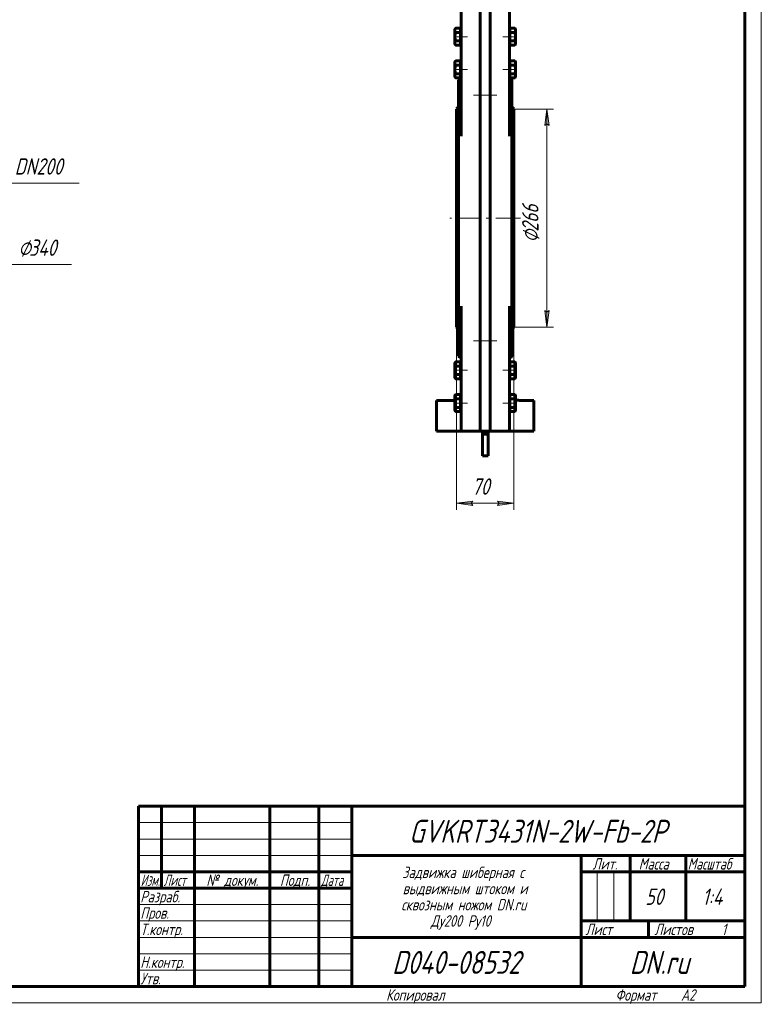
# Model space of a CAD drawing. Header units: millimetres. Extents: x -33 to 420, y 0 to 601.
# Tile 4 of 6: x 194 to 420, y 0 to 300. Entities that reach past the tile are written whole.
import ezdxf

# ---------------------------------------------------------------- set-up
doc = ezdxf.new("R2010")
doc.units = ezdxf.units.MM
for name, pattern in [('K5LT_AXLED', [12, 7.5, -1.5, 1.5, -1.5]), ('K5LT_BASIC', [0]), ('K5LT_THIN', [0])]:
    doc.linetypes.add(name, pattern=pattern)
doc.layers.add('Системный слой', color=7, linetype='Continuous')
doc.layers.add('Системный слой (1)', color=7, linetype='Continuous', true_color=0x6c6c6c)
doc.styles.add('KDIMTEXTSTYLE', font='txt', dxfattribs={"width": 0.96, "oblique": 15, "height": 5})
doc.styles.add('KTEXTSTYLE', font='txt', dxfattribs={"width": 0.96, "height": 5})
doc.dimstyles.new('KDIMSTYLE (0.25)', dxfattribs={"dimtxt": 5, "dimasz": 1, "dimexe": 2, "dimexo": 0, "dimgap": 1, "dimtad": 1, "dimlfac": 4, "dimtxsty": 'KDIMTEXTSTYLE', "dimsah": 1, "dimcen": 0, "dimdle": 1, "dimadec": 0, "dimazin": 0, "dimtfac": 0.667, "dimtmove": 0, "dimatfit": 3, "dimfxl": 1, "dimtvp": 1, "dimtolj": 1, "dimtzin": 0, "dimarcsym": 0})

# ---------------------------------------------------------------- blocks, each defined once
blk = doc.blocks.new('D2')
at = {"layer": 'Системный слой (1)'}
for points in [[(160.78, 254.41), (164.83, 257.43), (160.14, 255.56), (160.9, 255.23)], [(100.48, 221.4), (105.16, 223.27), (104.4, 223.6), (104.52, 224.42)]]:
    blk.add_hatch(color=7, dxfattribs=at).paths.add_polyline_path(points)
at = {"layer": 'Системный слой (1)', "color": 7, "linetype": 'K5LT_THIN', "lineweight": 18}
for p, q in [((164.83, 257.43), (100.48, 221.4)), ((160.14, 255.56), (164.83, 257.43)), ((160.9, 255.23), (160.14, 255.56)), ((164.83, 257.43), (160.78, 254.41)), ((160.78, 254.41), (160.9, 255.23)), ((100.48, 221.4), (104.52, 224.42)), ((105.16, 223.27), (100.48, 221.4)), ((104.52, 224.42), (104.4, 223.6)), ((104.4, 223.6), (105.16, 223.27)), ((100.48, 221.4), (79.07, 209.41))]:
    blk.add_line(p, q, dxfattribs=at)
blk.add_wipeout([(62.81, 210.41), (62.81, 217.79), (76.5, 217.79), (76.5, 210.41)]).dxf.layer = 'Системный слой (1)'
blk.add_line((79.07, 209.41), (60.81, 209.41), dxfattribs=at)
at = {"layer": 'Системный слой (1)', "color": 7, "char_height": 5, "attachment_point": 1, "style": 'KTEXTSTYLE'}
for s, insert in [('\\fArial|b0|c204|p34;\\H5.0;\\W1.000;\\Q15;\\fGOST Type AU|b0|i0|c204|p34;\\Q15;\\W0.960;⌀', (62.81, 217)), ('\\fArial|b0|c204|p34;\\H5.0;\\W1.000;\\Q15;\\fGOST Type AU|b0|i0|c204|p34;\\Q15;\\W0.960;295', (66.12, 217))]:
    blk.add_mtext(s, dxfattribs=dict(at, insert=insert))
blk = doc.blocks.new('KDIMARROW_01')
at = {"layer": 'Системный слой'}
blk.add_hatch(color=0, dxfattribs=at).paths.add_polyline_path([(0, 0), (-5, 0.66), (-4.5, 0), (-5, -0.66)])
at = {"layer": 'Системный слой', "color": 0, "linetype": 'K5LT_THIN', "lineweight": 18}
for p, q in [((-4.5, 0), (-5, 0.66)), ((-5, 0.66), (0, 0)), ((0, 0), (-5, -0.66)), ((-5, -0.66), (-4.5, 0))]:
    blk.add_line(p, q, dxfattribs=at)
at = {"layer": 'Системный слой (1)', "color": 0, "linetype": 'K5LT_THIN', "lineweight": 18}
blk.add_line((132.65, 239.41), (132.4, 239.41), dxfattribs=at)
blk = doc.blocks.new('D3')
at = {"layer": 'Системный слой (1)'}
for points in [[(95.71, 248.32), (96.35, 248.85), (91.34, 249.38), (96.04, 247.57)], [(173.97, 229.45), (169.26, 231.26), (169.59, 230.5), (168.95, 229.98)]]:
    blk.add_hatch(color=7, dxfattribs=at).paths.add_polyline_path(points)
at = {"layer": 'Системный слой (1)', "color": 7, "linetype": 'K5LT_THIN', "lineweight": 18}
for p, q in [((91.34, 249.38), (96.35, 248.85)), ((96.04, 247.57), (91.34, 249.38)), ((91.34, 249.38), (173.97, 229.45)), ((96.35, 248.85), (95.71, 248.32)), ((95.71, 248.32), (96.04, 247.57)), ((169.59, 230.5), (169.26, 231.26)), ((169.26, 231.26), (173.97, 229.45)), ((168.95, 229.98), (169.59, 230.5)), ((173.97, 229.45), (168.95, 229.98)), ((173.97, 229.45), (191.28, 225.27))]:
    blk.add_line(p, q, dxfattribs=at)
blk.add_wipeout([(193.28, 226.27), (193.28, 233.65), (206.97, 233.65), (206.97, 226.27)]).dxf.layer = 'Системный слой (1)'
blk.add_line((191.28, 225.27), (209.54, 225.27), dxfattribs=at)
at = {"layer": 'Системный слой (1)', "color": 7, "char_height": 5, "attachment_point": 1, "style": 'KTEXTSTYLE'}
for s, insert in [('\\fArial|b0|c204|p34;\\H5.0;\\W1.000;\\Q15;\\fGOST Type AU|b0|i0|c204|p34;\\Q15;\\W0.960;⌀', (193.28, 232.86)), ('\\fArial|b0|c204|p34;\\H5.0;\\W1.000;\\Q15;\\fGOST Type AU|b0|i0|c204|p34;\\Q15;\\W0.960;340', (196.59, 232.86))]:
    blk.add_mtext(s, dxfattribs=dict(at, insert=insert))
blk = doc.blocks.new('D4')
at = {"layer": 'Системный слой (1)'}
for points in [[(152.2, 243.69), (157.23, 243.95), (152.44, 242.4), (152.81, 243.14)], [(113.1, 235.13), (112.49, 235.69), (112.86, 236.43), (108.07, 234.87)]]:
    blk.add_hatch(color=7, dxfattribs=at).paths.add_polyline_path(points)
at = {"layer": 'Системный слой (1)', "color": 7, "linetype": 'K5LT_THIN', "lineweight": 18}
for p, q in [((157.23, 243.95), (190.16, 250.04)), ((108.07, 234.87), (157.23, 243.95)), ((152.2, 243.69), (157.23, 243.95)), ((152.81, 243.14), (152.2, 243.69)), ((157.23, 243.95), (152.44, 242.4)), ((152.44, 242.4), (152.81, 243.14)), ((108.07, 234.87), (112.86, 236.43)), ((113.1, 235.13), (108.07, 234.87)), ((112.86, 236.43), (112.49, 235.69)), ((112.49, 235.69), (113.1, 235.13))]:
    blk.add_line(p, q, dxfattribs=at)
blk.add_wipeout([(192.16, 251.04), (192.16, 258.42), (209.15, 258.42), (209.15, 251.04)]).dxf.layer = 'Системный слой (1)'
blk.add_line((190.16, 250.04), (211.86, 250.04), dxfattribs=at)
at = {"layer": 'Системный слой (1)', "color": 7, "insert": (192.16, 257.63), "char_height": 5, "attachment_point": 1, "style": 'KTEXTSTYLE'}
blk.add_mtext('\\fArial|b0|c204|p34;\\H5.0;\\W1.000;\\Q15;\\fGOST Type AU|b0|i0|c204|p34;\\Q15;\\W0.960;DN200', dxfattribs=at)
blk = doc.blocks.new('U45')
at = {"layer": 'Системный слой (1)', "color": 150, "linetype": 'K5LT_BASIC', "lineweight": 60, "true_color": 0x0080ff}
for start, end in [(180, 205.0096), (247.1856, 270)]:
    blk.add_arc((346.19, 186.85), 3.06, start, end, dxfattribs=at)
blk = doc.blocks.new('U46')
at = {"layer": 'Системный слой (1)', "color": 150, "linetype": 'K5LT_BASIC', "lineweight": 60, "true_color": 0x0080ff}
for p, q in [((327.63, 281.41), (327.63, 274.87)), ((327.63, 274.87), (327.63, 197.41))]:
    blk.add_line(p, q, dxfattribs=at)
blk = doc.blocks.new('U47')
at = {"layer": 'Системный слой (1)', "color": 150, "linetype": 'K5LT_BASIC', "lineweight": 60, "true_color": 0x0080ff}
for p, q in [((343.88, 281.41), (343.88, 274.87)), ((343.88, 274.87), (343.88, 197.41))]:
    blk.add_line(p, q, dxfattribs=at)
blk = doc.blocks.new('U48')
at = {"layer": 'Системный слой (1)', "color": 150, "linetype": 'K5LT_BASIC', "lineweight": 60, "true_color": 0x0080ff}
for p, q in [((327, 239.41), (327, 272.66)), ((327, 206.16), (327, 239.41))]:
    blk.add_line(p, q, dxfattribs=at)
blk = doc.blocks.new('U49')
at = {"layer": 'Системный слой (1)', "color": 150, "linetype": 'K5LT_BASIC', "lineweight": 60, "true_color": 0x0080ff}
for p, q in [((334.23, 240.91), (334.25, 240.91)), ((337.25, 240.91), (337.28, 240.91))]:
    blk.add_line(p, q, dxfattribs=at)
blk = doc.blocks.new('U50')
at = {"layer": 'Системный слой (1)', "color": 150, "linetype": 'K5LT_BASIC', "lineweight": 60, "true_color": 0x0080ff}
for p, q in [((334.23, 237.91), (334.25, 237.91)), ((337.25, 237.91), (337.28, 237.91))]:
    blk.add_line(p, q, dxfattribs=at)
blk = doc.blocks.new('D6')
at = {"layer": 'Системный слой (1)', "color": 7, "linetype": 'K5LT_THIN', "lineweight": 18}
for p, q in [((327, 206.16), (327, 150.41)), ((344.5, 206.16), (344.5, 150.41))]:
    blk.add_line(p, q, dxfattribs=at)
blk.add_wipeout([(331.67, 153.41), (331.67, 160.8), (339.51, 160.8), (339.51, 153.41)]).dxf.layer = 'Системный слой (1)'
at = {"layer": 'Системный слой (1)'}
for points in [[(331.5, 152.41), (332, 153.07), (327, 152.41), (332, 151.76)], [(339.5, 151.76), (344.5, 152.41), (339.5, 153.07), (340, 152.41)]]:
    blk.add_hatch(color=7, dxfattribs=at).paths.add_polyline_path(points)
at = {"layer": 'Системный слой (1)', "color": 7, "linetype": 'K5LT_THIN', "lineweight": 18}
for p, q in [((327, 152.41), (332, 153.07)), ((332, 151.76), (327, 152.41)), ((327, 152.41), (344.5, 152.41)), ((332, 153.07), (331.5, 152.41)), ((331.5, 152.41), (332, 151.76)), ((340, 152.41), (339.5, 153.07)), ((339.5, 153.07), (344.5, 152.41)), ((344.5, 152.41), (339.5, 151.76)), ((339.5, 151.76), (340, 152.41))]:
    blk.add_line(p, q, dxfattribs=at)
at = {"layer": 'Системный слой (1)', "color": 7, "insert": (331.67, 160), "char_height": 5, "attachment_point": 1, "style": 'KTEXTSTYLE'}
blk.add_mtext('\\fArial|b0|c204|p34;\\H5.0;\\W1.000;\\Q15;\\fGOST Type AU|b0|i0|c204|p34;\\Q15;\\W0.960;70', dxfattribs=at)
blk = doc.blocks.new('D7')
at = {"layer": 'Системный слой (1)'}
for points in [[(355.26, 267.66), (354.6, 272.66), (353.94, 267.66), (354.6, 268.16)], [(354.6, 206.16), (355.26, 211.16), (354.6, 210.66), (353.94, 211.16)]]:
    blk.add_hatch(color=7, dxfattribs=at).paths.add_polyline_path(points)
at = {"layer": 'Системный слой (1)', "color": 7, "linetype": 'K5LT_THIN', "lineweight": 18}
for p, q in [((344.5, 272.66), (356.6, 272.66)), ((353.94, 267.66), (354.6, 272.66)), ((354.6, 272.66), (355.26, 267.66)), ((354.6, 268.16), (353.94, 267.66)), ((355.26, 267.66), (354.6, 268.16)), ((354.6, 206.16), (353.94, 211.16)), ((353.94, 211.16), (354.6, 210.66)), ((354.6, 210.66), (355.26, 211.16)), ((355.26, 211.16), (354.6, 206.16)), ((344.5, 206.16), (356.6, 206.16))]:
    blk.add_line(p, q, dxfattribs=at)
blk.add_wipeout([(353.6, 231.95), (346.22, 231.95), (346.22, 246.27), (353.6, 246.27)]).dxf.layer = 'Системный слой (1)'
blk.add_line((354.6, 272.66), (354.6, 206.16), dxfattribs=at)
at = {"layer": 'Системный слой (1)', "color": 7, "char_height": 5, "attachment_point": 1, "rotation": 90, "style": 'KTEXTSTYLE'}
for s, insert in [('\\fArial|b0|c204|p34;\\H5.0;\\W1.000;\\Q15;\\fGOST Type AU|b0|i0|c204|p34;\\Q15;\\W0.960;266', (347.01, 235.26)), ('\\fArial|b0|c204|p34;\\H5.0;\\W1.000;\\Q15;\\fGOST Type AU|b0|i0|c204|p34;\\Q15;\\W0.960;⌀', (347.01, 231.95))]:
    blk.add_mtext(s, dxfattribs=dict(at, insert=insert))
blk = doc.blocks.new('U51')
at = {"color": 7, "linetype": 'K5LT_THIN', "lineweight": 18}
for p, q in [((420, 594), (420, 0)), ((230, 55), (295, 55)), ((230, 50), (295, 50)), ((230, 45), (295, 45)), ((369.96, 25), (369.96, 40)), ((374.98, 25), (374.98, 40)), ((230, 30), (295, 30)), ((230, 25), (295, 25)), ((230, 20), (295, 20)), ((230, 15), (295, 15)), ((230, 10), (295, 10)), ((420, 0), (0, 0))]:
    blk.add_line(p, q, dxfattribs=at)
at = {"color": 150, "linetype": 'K5LT_BASIC', "lineweight": 60, "true_color": 0x0080ff}
for p, q in [((415, 589), (415, 5)), ((230, 60), (415, 60)), ((230, 5), (230, 60)), ((237, 35), (237, 60)), ((247, 5), (247, 60)), ((270, 5), (270, 60)), ((285, 5), (285, 60)), ((295, 5), (295, 60)), ((295, 45), (415, 45)), ((365, 5), (365, 45)), ((380, 25), (380, 45)), ((397, 25), (397, 45)), ((230, 40), (295, 40)), ((365, 40), (380, 40)), ((380, 40), (415, 40)), ((230, 35), (295, 35)), ((365, 25), (415, 25)), ((385.57, 20), (385.57, 25)), ((295, 20), (365, 20)), ((365, 20), (415, 20)), ((415, 5), (20, 5))]:
    blk.add_line(p, q, dxfattribs=at)
at = {"color": 7, "attachment_point": 1, "style": 'KTEXTSTYLE'}
for s, insert, char_height in [('\\fArial|b0|c204|p34;\\H5.0;\\W1.000;\\Q15;\\fGOST Type AU|b0|i0|c204|p34;\\Q15;\\W0.960;\\H7.00;GVKRT3431N-2W-Fb-2P', (312.52, 55.86), 7), ('\\fArial|b0|c204|p34;\\H5.0;\\W1.000;\\Q15;\\fGOST Type AU|b0|i0|c204|p34;\\Q15;\\W0.960;\\H3.50;Лит.', (368.47, 44.18), 3.5), ('\\fArial|b0|c204|p34;\\H5.0;\\W1.000;\\Q15;\\fGOST Type AU|b0|i0|c204|p34;\\Q15;\\W0.960;\\H3.50;Масса', (382.58, 44.18), 3.5), ('\\fArial|b0|c204|p34;\\H5.0;\\W1.000;\\Q15;\\fGOST Type AU|b0|i0|c204|p34;\\Q15;\\W0.926;\\H3.50;Масштаб', (397.52, 44.18), 3.5), ('\\fArial|b0|c204|p34;\\H5.0;\\W1.000;\\Q15;\\fGOST Type AU|b0|i0|c204|p34;\\Q15;\\W0.786;\\H3.50;Изм.', (230.62, 39.18), 3.5), ('\\fArial|b0|c204|p34;\\H5.0;\\W1.000;\\Q15;\\fGOST Type AU|b0|i0|c204|p34;\\Q15;\\W0.800;\\H3.50;Лист', (237.61, 39.18), 3.5), ('\\fArial|b0|c204|p34;\\H5.0;\\W1.000;\\Q15;\\fGOST Type AU|b0|i0|c204|p34;\\Q15;\\W0.960;\\H3.50;№ докум.', (250.63, 39.18), 3.5), ('\\fArial|b0|c204|p34;\\H5.0;\\W1.000;\\Q15;\\fGOST Type AU|b0|i0|c204|p34;\\Q15;\\W0.960;\\H3.50;Подп.', (273.1, 39.18), 3.5), ('\\fArial|b0|c204|p34;\\H5.0;\\W1.000;\\Q15;\\fGOST Type AU|b0|i0|c204|p34;\\Q15;\\W0.800;\\H3.50;Дата', (285.61, 39.18), 3.5), ('\\fArial|b0|c204|p34;\\H5.0;\\W1.000;\\Q15;\\fGOST Type AU|b0|i0|c204|p34;\\Q15;\\W0.960;\\H3.50;Задвижка шиберная с', (310.43, 41.59), 3.5), ('\\fArial|b0|c204|p34;\\H5.0;\\W1.000;\\Q15;\\fGOST Type AU|b0|i0|c204|p34;\\Q15;\\W0.960;\\H3.50;Разраб.', (230.5, 34.18), 3.5), ('\\fArial|b0|c204|p34;\\H5.0;\\W1.000;\\Q15;\\fGOST Type AU|b0|i0|c204|p34;\\Q15;\\W0.960;\\H3.50;выдвижным штоком и', (310.56, 36.65), 3.5), ('\\fArial|b0|c204|p34;\\H5.0;\\W1.000;\\Q15;\\fGOST Type AU|b0|i0|c204|p34;\\Q15;\\W0.960;50', (384.61, 34.9), 5), ('\\fArial|b0|c204|p34;\\H5.0;\\W1.000;\\Q15;\\fGOST Type AU|b0|i0|c204|p34;\\Q15;\\W0.960;{\\c16711680;1:4}', (401.98, 34.9), 5), ('\\fArial|b0|c204|p34;\\H5.0;\\W1.000;\\Q15;\\fGOST Type AU|b0|i0|c204|p34;\\Q15;\\W0.960;\\H3.50;сквозным ножом DN.ru', (310.15, 31.71), 3.5), ('\\fArial|b0|c204|p34;\\H5.0;\\W1.000;\\Q15;\\fGOST Type AU|b0|i0|c204|p34;\\Q15;\\W0.960;\\H3.50;Пров.', (230.5, 29.18), 3.5), ('\\fArial|b0|c204|p34;\\H5.0;\\W1.000;\\Q15;\\fGOST Type AU|b0|i0|c204|p34;\\Q15;\\W0.960;\\H3.50;Т.контр.', (230.5, 24.18), 3.5), ('\\fArial|b0|c204|p34;\\H5.0;\\W1.000;\\Q15;\\fGOST Type AU|b0|i0|c204|p34;\\Q15;\\W0.960;\\H3.50;Ду200 Ру10', (319.13, 26.76), 3.5), ('\\fArial|b0|c204|p34;\\H5.0;\\W1.000;\\Q15;\\fGOST Type AU|b0|i0|c204|p34;\\Q15;\\W0.960;\\H3.50;Лист', (366.32, 24.18), 3.5), ('\\fArial|b0|c204|p34;\\H5.0;\\W1.000;\\Q15;\\fGOST Type AU|b0|i0|c204|p34;\\Q15;\\W0.960;\\H3.50;Листов', (387.36, 24.18), 3.5), ('\\fArial|b0|c204|p34;\\H5.0;\\W1.000;\\Q15;\\fGOST Type AU|b0|i0|c204|p34;\\Q15;\\W0.960;\\H3.50;1', (407.91, 24.18), 3.5), ('\\fArial|b0|c204|p34;\\H5.0;\\W1.000;\\Q15;\\fGOST Type AU|b0|i0|c204|p34;\\Q15;\\W0.960;\\H7.00;D040-08532', (307.33, 15.86), 7), ('\\fArial|b0|c204|p34;\\H5.0;\\W1.000;\\Q15;\\fGOST Type AU|b0|i0|c204|p34;\\Q15;\\W0.960;\\H7.00;DN.ru', (379.84, 15.86), 7), ('\\fArial|b0|c204|p34;\\H5.0;\\W1.000;\\Q15;\\fGOST Type AU|b0|i0|c204|p34;\\Q15;\\W0.960;\\H3.50;Н.контр.', (230.5, 14.18), 3.5), ('\\fArial|b0|c204|p34;\\H5.0;\\W1.000;\\Q15;\\fGOST Type AU|b0|i0|c204|p34;\\Q15;\\W0.960;\\H3.50;Утв.', (230.5, 9.18), 3.5), ('\\fArial|b0|c204|p34;\\H5.0;\\W1.000;\\Q15;\\fGOST Type AU|b0|i0|c204|p34;\\Q15;\\W0.960;\\H3.50;Копировал', (305.5, 4.18), 3.5), ('\\fArial|b0|c204|p34;\\H5.0;\\W1.000;\\Q15;\\fGOST Type AU|b0|i0|c204|p34;\\Q15;\\W0.960;\\H3.50;Формат', (375.5, 4.18), 3.5), ('\\fArial|b0|c204|p34;\\H5.0;\\W1.000;\\Q15;\\fGOST Type AU|b0|i0|c204|p34;\\Q15;\\W0.960;\\H3.50;A2', (395.5, 4.18), 3.5)]:
    blk.add_mtext(s, dxfattribs=dict(at, insert=insert, char_height=char_height))

msp = doc.modelspace()

# ---------------------------------------------------------------- linework, layer by layer
at = {"layer": 'Системный слой (1)', "color": 150, "linetype": 'K5LT_BASIC', "lineweight": 60, "true_color": 0x0080ff}
for p, q in [((328.3752, 326.0379), (328.3752, 277.7974)), ((334.2252, 326.0379), (334.2252, 277.7974)), ((334.2502, 277.7974), (334.2502, 326.0379)), ((337.2502, 326.0379), (337.2502, 277.7974)), ((337.2752, 326.0379), (337.2752, 277.7974)), ((343.1252, 326.0379), (343.1252, 277.7974)), ((326.5002, 296.9703), (326.7011, 297.3184)), ((328.2252, 297.3184), (326.7011, 297.3184)), ((328.2252, 297.3184), (328.2252, 296.6688)), ((343.1252, 299.3303), (343.1502, 299.3303)), ((343.1252, 299.1859), (343.1502, 299.1859)), ((343.1252, 299.1791), (343.1502, 299.1791)), ((343.1252, 298.7289), (343.1502, 298.7289)), ((343.1502, 299.3303), (343.1502, 299.1859)), ((343.1502, 299.1859), (343.1502, 299.1791)), ((343.1502, 299.1791), (343.1502, 298.7289)), ((343.1502, 298.7289), (343.1502, 296.9703)), ((343.2752, 297.3184), (343.2752, 296.6688)), ((343.2752, 297.3184), (344.7992, 297.3184)), ((345.0002, 296.9703), (344.7992, 297.3184)), ((326.5002, 296.6688), (326.5002, 296.9703)), ((326.5002, 294.7203), (326.5002, 296.6688)), ((326.5002, 292.7717), (326.5002, 294.7203)), ((328.2252, 296.0193), (326.7011, 296.0193)), ((328.2252, 296.9703), (328.3752, 296.9703)), ((328.2252, 296.6688), (328.2252, 296.0193)), ((328.2252, 296.0193), (328.2252, 294.7203)), ((328.2252, 294.7203), (328.2252, 293.4212)), ((343.2752, 296.9703), (343.1252, 296.9703)), ((343.2752, 296.6688), (343.2752, 296.0193)), ((343.2752, 296.0193), (344.7992, 296.0193)), ((343.2752, 296.0193), (343.2752, 294.7203)), ((343.2752, 294.7203), (343.2752, 293.4212)), ((345.0002, 296.6688), (345.0002, 296.9703)), ((345.0002, 294.7203), (345.0002, 296.6688)), ((345.0002, 292.7717), (345.0002, 294.7203)), ((326.5002, 292.4703), (326.5002, 292.7717)), ((326.5002, 292.4703), (326.7011, 292.1222)), ((328.2252, 293.4212), (326.7011, 293.4212)), ((328.2252, 292.1222), (326.7011, 292.1222)), ((328.2252, 293.4212), (328.2252, 292.7717)), ((328.2252, 292.7717), (328.2252, 292.1222)), ((328.2252, 292.4703), (328.3752, 292.4703)), ((343.2752, 292.4703), (343.1252, 292.4703)), ((343.2752, 293.4212), (344.7992, 293.4212)), ((343.2752, 293.4212), (343.2752, 292.7717)), ((343.2752, 292.7717), (343.2752, 292.1222)), ((343.2752, 292.1222), (344.7992, 292.1222)), ((345.0002, 292.4703), (344.7992, 292.1222)), ((345.0002, 292.4703), (345.0002, 292.7717)), ((326.5002, 286.9703), (326.7011, 287.3184)), ((326.5002, 286.6688), (326.5002, 286.9703)), ((326.5002, 284.7203), (326.5002, 286.6688)), ((328.2252, 287.3184), (326.7011, 287.3184)), ((328.2252, 286.0193), (326.7011, 286.0193)), ((328.2252, 287.3184), (328.2252, 286.6688)), ((328.2252, 286.9703), (328.3752, 286.9703)), ((328.2252, 286.6688), (328.2252, 286.0193)), ((328.2252, 286.0193), (328.2252, 284.7203)), ((343.2752, 286.9703), (343.1252, 286.9703)), ((343.2752, 287.3184), (343.2752, 286.6688)), ((343.2752, 287.3184), (344.7992, 287.3184)), ((343.2752, 286.6688), (343.2752, 286.0193)), ((343.2752, 286.0193), (344.7992, 286.0193)), ((343.2752, 286.0193), (343.2752, 284.7203)), ((345.0002, 286.9703), (344.7992, 287.3184)), ((345.0002, 286.6688), (345.0002, 286.9703)), ((345.0002, 284.7203), (345.0002, 286.6688)), ((326.5002, 282.7717), (326.5002, 284.7203)), ((326.5002, 282.4703), (326.5002, 282.7717)), ((326.5002, 282.4703), (326.7011, 282.1222)), ((328.2252, 283.4212), (326.7011, 283.4212)), ((328.2252, 284.7203), (328.2252, 283.4212)), ((328.2252, 283.4212), (328.2252, 282.7717)), ((328.2252, 282.7717), (328.2252, 282.1222)), ((328.2252, 282.4703), (328.3752, 282.4703)), ((343.2752, 282.4703), (343.1252, 282.4703)), ((343.2752, 284.7203), (343.2752, 283.4212)), ((343.2752, 283.4212), (344.7992, 283.4212)), ((343.2752, 283.4212), (343.2752, 282.7717)), ((343.2752, 282.7717), (343.2752, 282.1222)), ((345.0002, 282.4703), (344.7992, 282.1222)), ((345.0002, 282.7717), (345.0002, 284.7203)), ((345.0002, 282.4703), (345.0002, 282.7717)), ((328.2252, 282.1222), (326.7011, 282.1222)), ((328.1252, 281.9129), (328.3752, 281.9129)), ((343.1252, 281.9129), (343.3752, 281.9129)), ((343.2752, 282.1222), (344.7992, 282.1222)), ((328.3752, 274.4242), (328.3752, 277.7974)), ((334.2252, 278.4129), (334.2502, 278.4129)), ((334.2252, 277.7974), (334.2252, 274.4242)), ((334.2502, 274.4242), (334.2502, 277.7974)), ((337.2502, 278.4129), (337.2752, 278.4129)), ((337.2502, 277.7974), (337.2502, 274.4242)), ((337.2752, 274.4242), (337.2752, 277.7974)), ((343.1252, 277.7974), (343.1252, 274.4242)), ((327.6252, 273.2879), (327.0002, 272.6629)), ((328.3752, 274.4242), (328.3752, 264.4048)), ((334.2252, 275.4129), (334.2502, 275.4129)), ((334.2252, 274.4242), (334.2252, 264.4048)), ((334.2502, 274.4242), (334.2502, 264.4048)), ((337.2502, 275.4129), (337.2752, 275.4129)), ((337.2502, 274.4242), (337.2502, 264.4048)), ((337.2752, 274.4242), (337.2752, 264.4048)), ((343.1252, 274.4242), (343.1252, 264.4048)), ((343.8752, 273.2879), (344.5002, 272.6629)), ((344.5002, 272.6629), (344.5002, 206.1629)), ((334.2252, 264.4048), (334.2252, 212.5361)), ((334.2502, 264.4048), (334.2502, 212.5361)), ((337.2502, 264.4048), (337.2502, 212.5361)), ((337.2752, 264.4048), (337.2752, 212.5361)), ((334.2252, 242.1629), (334.2502, 242.1629)), ((337.2502, 242.1629), (337.2752, 242.1629)), ((334.2252, 236.6629), (334.2502, 236.6629)), ((337.2502, 236.6629), (337.2752, 236.6629)), ((328.3752, 212.5361), (328.3752, 204.2241)), ((334.2252, 212.5361), (334.2252, 204.2241)), ((334.2502, 212.5361), (334.2502, 204.2241)), ((337.2502, 212.5361), (337.2502, 204.2241)), ((337.2752, 212.5361), (337.2752, 204.2241)), ((343.1252, 212.5361), (343.1252, 204.2241)), ((327.6252, 205.5379), (327.0002, 206.1629)), ((328.3752, 204.2241), (328.3752, 200.4207)), ((334.2252, 204.2241), (334.2252, 200.4207)), ((334.2502, 204.2241), (334.2502, 200.4207)), ((337.2502, 204.2241), (337.2502, 200.4207)), ((337.2752, 204.2241), (337.2752, 200.4207)), ((343.1252, 204.2241), (343.1252, 200.4207)), ((343.8752, 205.5379), (344.5002, 206.1629)), ((334.2252, 203.4129), (334.2502, 203.4129)), ((337.2502, 203.4129), (337.2752, 203.4129)), ((328.3752, 200.4207), (328.3752, 178.4129)), ((334.2252, 200.4207), (334.2252, 178.4129)), ((334.2252, 200.4129), (334.2502, 200.4129)), ((334.2502, 178.4129), (334.2502, 200.4207)), ((337.2502, 200.4207), (337.2502, 178.4129)), ((337.2502, 200.4129), (337.2752, 200.4129)), ((337.2752, 178.4129), (337.2752, 200.4207)), ((343.1252, 200.4207), (343.1252, 178.4129)), ((326.5002, 195.2076), (326.7011, 195.5557)), ((326.5002, 194.9062), (326.5002, 195.2076)), ((328.2252, 195.5557), (326.7011, 195.5557)), ((328.1252, 196.9129), (328.3752, 196.9129)), ((328.2252, 195.5557), (328.2252, 194.9062)), ((328.2252, 195.2076), (328.3752, 195.2076)), ((343.1252, 196.9129), (343.3752, 196.9129)), ((343.2752, 195.2076), (343.1252, 195.2076)), ((343.2752, 195.5557), (343.2752, 194.9062)), ((343.2752, 195.5557), (344.7992, 195.5557)), ((345.0002, 195.2076), (344.7992, 195.5557)), ((345.0002, 194.9062), (345.0002, 195.2076)), ((326.5002, 192.9576), (326.5002, 194.9062)), ((326.5002, 191.0091), (326.5002, 192.9576)), ((328.2252, 194.2567), (326.7011, 194.2567)), ((328.2252, 194.9062), (328.2252, 194.2567)), ((328.2252, 194.2567), (328.2252, 192.9576)), ((328.2252, 192.9576), (328.2252, 191.6586)), ((343.2752, 194.9062), (343.2752, 194.2567)), ((343.2752, 194.2567), (344.7992, 194.2567)), ((343.2752, 194.2567), (343.2752, 192.9576)), ((343.2752, 192.9576), (343.2752, 191.6586)), ((345.0002, 192.9576), (345.0002, 194.9062)), ((345.0002, 191.0091), (345.0002, 192.9576)), ((326.5002, 190.7076), (326.5002, 191.0091)), ((326.5002, 190.7076), (326.7011, 190.3595)), ((328.2252, 191.6586), (326.7011, 191.6586)), ((328.2252, 190.3595), (326.7011, 190.3595)), ((328.2252, 191.6586), (328.2252, 191.0091)), ((328.2252, 191.0091), (328.2252, 190.3595)), ((328.2252, 190.7076), (328.3752, 190.7076)), ((343.2752, 190.7076), (343.1252, 190.7076)), ((343.2752, 191.6586), (344.7992, 191.6586)), ((343.2752, 191.6586), (343.2752, 191.0091)), ((343.2752, 191.0091), (343.2752, 190.3595)), ((343.2752, 190.3595), (344.7992, 190.3595)), ((345.0002, 190.7076), (344.7992, 190.3595)), ((345.0002, 190.7076), (345.0002, 191.0091)), ((324.6252, 183.7879), (320.8752, 183.7879)), ((320.8752, 183.7879), (320.8752, 174.4129)), ((326.5002, 183.7879), (324.6252, 183.7879)), ((326.5002, 185.2076), (326.7011, 185.5557)), ((326.5002, 184.9062), (326.5002, 185.2076)), ((326.5002, 182.9576), (326.5002, 184.9062)), ((328.2252, 185.5557), (326.7011, 185.5557)), ((328.2252, 184.2567), (326.7011, 184.2567)), ((328.2252, 185.5557), (328.2252, 184.9062)), ((328.2252, 185.2076), (328.3752, 185.2076)), ((328.2252, 184.9062), (328.2252, 184.2567)), ((328.2252, 184.2567), (328.2252, 182.9576)), ((343.2752, 185.2076), (343.1252, 185.2076)), ((343.2752, 185.5557), (343.2752, 184.9062)), ((343.2752, 185.5557), (344.7992, 185.5557)), ((343.2752, 184.9062), (343.2752, 184.2567)), ((343.2752, 184.2567), (344.7992, 184.2567)), ((343.2752, 184.2567), (343.2752, 182.9576)), ((345.0002, 185.2076), (344.7992, 185.5557)), ((345.0002, 184.9062), (345.0002, 185.2076)), ((345.0002, 182.9576), (345.0002, 184.9062)), ((346.8752, 183.7879), (346.1877, 183.7879)), ((350.6252, 183.7879), (346.8752, 183.7879)), ((350.6252, 174.4129), (350.6252, 183.7879)), ((326.5002, 181.0091), (326.5002, 182.9576)), ((326.5002, 180.7076), (326.5002, 181.0091)), ((326.5002, 180.7076), (326.7011, 180.3595)), ((328.2252, 181.6586), (326.7011, 181.6586)), ((328.2252, 180.3595), (326.7011, 180.3595)), ((328.2252, 182.9576), (328.2252, 181.6586)), ((328.2252, 181.6586), (328.2252, 181.0091)), ((328.2252, 181.0091), (328.2252, 180.3595)), ((328.2252, 180.7076), (328.3752, 180.7076)), ((343.2752, 180.7076), (343.1252, 180.7076)), ((343.2752, 182.9576), (343.2752, 181.6586)), ((343.2752, 181.6586), (344.7992, 181.6586)), ((343.2752, 181.6586), (343.2752, 181.0091)), ((343.2752, 181.0091), (343.2752, 180.3595)), ((343.2752, 180.3595), (344.7992, 180.3595)), ((345.0002, 180.7076), (344.7992, 180.3595)), ((345.0002, 181.0091), (345.0002, 182.9576)), ((345.0002, 180.7076), (345.0002, 181.0091)), ((328.3752, 178.4129), (328.3752, 174.4129)), ((334.2252, 178.4129), (334.2252, 174.4129)), ((334.2502, 178.4129), (334.2502, 174.4129)), ((337.2502, 178.4129), (337.2502, 174.4129)), ((337.2752, 178.4129), (337.2752, 174.4129)), ((343.1252, 178.4129), (343.1252, 174.4129)), ((320.8752, 174.4129), (324.6252, 174.4129)), ((324.6252, 174.4129), (328.3752, 174.4129)), ((328.3752, 174.4129), (334.2252, 174.4129)), ((334.2502, 174.4129), (337.2502, 174.4129)), ((334.8752, 174.4129), (334.8752, 173.4836)), ((336.6252, 174.4129), (336.6252, 173.4836)), ((337.2752, 174.4129), (343.1252, 174.4129)), ((343.1252, 174.4129), (346.8752, 174.4129)), ((346.8752, 174.4129), (350.6252, 174.4129)), ((334.8752, 166.9129), (334.8752, 173.4836)), ((334.8752, 173.4836), (336.6252, 173.4836)), ((336.6252, 173.4836), (336.6252, 166.9129)), ((336.6252, 166.9129), (334.8752, 166.9129))]:
    msp.add_line(p, q, dxfattribs=at)
at = {"layer": 'Системный слой (1)', "color": 30, "linetype": 'K5LT_AXLED', "lineweight": 18, "true_color": 0xff8000}
for p, q in [((326.2252, 294.7203), (330.3752, 294.7203)), ((341.1252, 294.7203), (345.2752, 294.7203)), ((326.2252, 284.7203), (330.3752, 284.7203)), ((341.1252, 284.7203), (345.2752, 284.7203)), ((332.2252, 276.9129), (336.2502, 276.9129)), ((335.2502, 276.9129), (339.2752, 276.9129))]:
    msp.add_line(p, q, dxfattribs=at)
at = {"layer": 'Системный слой (1)', "color": 150, "linetype": 'K5LT_BASIC', "lineweight": 60, "true_color": 0x0080ff}
for centre, start, end in [((328.1252, 281.4129), 90, 180), ((343.3752, 281.4129), 0, 90), ((328.1252, 197.4129), 180, 270), ((343.3752, 197.4129), 270, 0)]:
    msp.add_arc(centre, 0.5, start, end, dxfattribs=at)
for points in [[(326.7011, 297.3184), (326.5002, 296.9703), (326.5002, 296.6688)], [(344.7992, 297.3184), (345.0002, 296.9703), (345.0002, 296.6688)], [(326.5002, 296.6688), (326.5002, 296.3674), (326.7011, 296.0193)], [(326.7011, 296.0193), (326.5002, 295.3232), (326.5002, 294.7203)], [(326.5002, 294.7203), (326.5002, 294.1174), (326.7011, 293.4212)], [(345.0002, 296.6688), (345.0002, 296.3674), (344.7992, 296.0193)], [(344.7992, 296.0193), (345.0002, 295.3232), (345.0002, 294.7203)], [(345.0002, 294.7203), (345.0002, 294.1174), (344.7992, 293.4212)], [(326.7011, 293.4212), (326.5002, 293.0732), (326.5002, 292.7717)], [(326.5002, 292.7717), (326.5002, 292.4703), (326.7011, 292.1222)], [(344.7992, 293.4212), (345.0002, 293.0732), (345.0002, 292.7717)], [(345.0002, 292.7717), (345.0002, 292.4703), (344.7992, 292.1222)], [(326.7011, 287.3184), (326.5002, 286.9703), (326.5002, 286.6688)], [(326.5002, 286.6688), (326.5002, 286.3674), (326.7011, 286.0193)], [(326.7011, 286.0193), (326.5002, 285.3232), (326.5002, 284.7203)], [(344.7992, 287.3184), (345.0002, 286.9703), (345.0002, 286.6688)], [(345.0002, 286.6688), (345.0002, 286.3674), (344.7992, 286.0193)], [(344.7992, 286.0193), (345.0002, 285.3232), (345.0002, 284.7203)], [(326.5002, 284.7203), (326.5002, 284.1174), (326.7011, 283.4212)], [(326.7011, 283.4212), (326.5002, 283.0732), (326.5002, 282.7717)], [(326.5002, 282.7717), (326.5002, 282.4703), (326.7011, 282.1222)], [(345.0002, 284.7203), (345.0002, 284.1174), (344.7992, 283.4212)], [(344.7992, 283.4212), (345.0002, 283.0732), (345.0002, 282.7717)], [(345.0002, 282.7717), (345.0002, 282.4703), (344.7992, 282.1222)], [(326.7011, 195.5557), (326.5002, 195.2076), (326.5002, 194.9062)], [(344.7992, 195.5557), (345.0002, 195.2076), (345.0002, 194.9062)], [(326.5002, 194.9062), (326.5002, 194.6047), (326.7011, 194.2567)], [(326.7011, 194.2567), (326.5002, 193.5605), (326.5002, 192.9576)], [(326.5002, 192.9576), (326.5002, 192.3547), (326.7011, 191.6586)], [(345.0002, 194.9062), (345.0002, 194.6047), (344.7992, 194.2567)], [(344.7992, 194.2567), (345.0002, 193.5605), (345.0002, 192.9576)], [(345.0002, 192.9576), (345.0002, 192.3547), (344.7992, 191.6586)], [(326.7011, 191.6586), (326.5002, 191.3105), (326.5002, 191.0091)], [(326.5002, 191.0091), (326.5002, 190.7076), (326.7011, 190.3595)], [(344.7992, 191.6586), (345.0002, 191.3105), (345.0002, 191.0091)], [(345.0002, 191.0091), (345.0002, 190.7076), (344.7992, 190.3595)], [(326.7011, 185.5557), (326.5002, 185.2076), (326.5002, 184.9062)], [(326.5002, 184.9062), (326.5002, 184.6047), (326.7011, 184.2567)], [(326.7011, 184.2567), (326.5002, 183.5605), (326.5002, 182.9576)], [(344.7992, 185.5557), (345.0002, 185.2076), (345.0002, 184.9062)], [(345.0002, 184.9062), (345.0002, 184.6047), (344.7992, 184.2567)], [(344.7992, 184.2567), (345.0002, 183.5605), (345.0002, 182.9576)], [(326.5002, 182.9576), (326.5002, 182.3547), (326.7011, 181.6586)], [(326.7011, 181.6586), (326.5002, 181.3105), (326.5002, 181.0091)], [(326.5002, 181.0091), (326.5002, 180.7076), (326.7011, 180.3595)], [(345.0002, 182.9576), (345.0002, 182.3547), (344.7992, 181.6586)], [(344.7992, 181.6586), (345.0002, 181.3105), (345.0002, 181.0091)], [(345.0002, 181.0091), (345.0002, 180.7076), (344.7992, 180.3595)]]:
    msp.add_rational_spline(points, [1, 1.0379548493, 1], degree=2, dxfattribs=at)

# ---------------------------------------------------------------- block references
at = {"layer": 'Системный слой (1)'}
for name in ['U46', 'U47', 'U48', 'U49', 'U50', 'U45']:
    msp.add_blockref(name, (0, 0), dxfattribs=at)

# ---------------------------------------------------------------- dimensions: what is measured, and where the dimension line sits
at = {"layer": 'Системный слой (1)', "color": 7}
dim = msp.add_diameter_dim_2p(p1=(261.3508, 311.4721), p2=(3.9505, 167.3537), dimstyle='KDIMSTYLE (0.25)', override={"dimtih": 1, "dimtoh": 1, "dimpost": '\\fGOST Type AU|b0|c204|p34;\\H5.0;\\W0.960;\\Q15;<>', "dimblk1": 'KDIMARROW_01', "dimblk2": 'KDIMARROW_01', "dimclrt": 7, "dimtol": 1, "dimtp": 0, "dimtm": 0, "dimtdec": 5, "dimtmove": 1, "dimatfit": 2, "dimtolj": 1}, dxfattribs=at)
dim.commit()
dim.dimension.update_dxf_attribs({"geometry": 'D2', "text_midpoint": (77.0697, 209.4129), "dimtype": 163})

# ---------------------------------------------------------------- next in the draw order: dimensions: what is measured, and where the dimension line sits
dim = msp.add_diameter_dim_2p(p1=(-32.6083, 279.2812), p2=(297.9096, 199.5446), dimstyle='KDIMSTYLE (0.25)', override={"dimtih": 1, "dimtoh": 1, "dimpost": '\\fGOST Type AU|b0|c204|p34;\\H5.0;\\W0.960;\\Q15;<>', "dimblk1": 'KDIMARROW_01', "dimblk2": 'KDIMARROW_01', "dimclrt": 7, "dimtol": 1, "dimtp": 0, "dimtm": 0, "dimtdec": 5, "dimtmove": 1, "dimatfit": 2, "dimtolj": 1}, dxfattribs=at)
dim.commit()
dim.dimension.update_dxf_attribs({"geometry": 'D3', "text_midpoint": (193.2806, 225.2686), "dimtype": 163})
dim = msp.add_linear_dim(base=(327.0002, 152.4146), p1=(344.5002, 206.1629), p2=(327.0002, 206.1629), dimstyle='KDIMSTYLE (0.25)', override={"dimexo": 0, "dimpost": '\\fGOST Type AU|b0|c204|p34;\\H5.0;\\W0.960;\\Q15;<>', "dimblk1": 'KDIMARROW_01', "dimblk2": 'KDIMARROW_01', "dimse1": 0, "dimse2": 0, "dimclrt": 7, "dimtol": 1, "dimtp": 0, "dimtm": 0, "dimtdec": 5, "dimtolj": 1}, dxfattribs=at)
dim.commit()
dim.dimension.update_dxf_attribs({"geometry": 'D6', "text_midpoint": (335.7502, 152.4146), "dimtype": 160})

# ---------------------------------------------------------------- next in the draw order: linework, layer by layer
at = {"layer": 'Системный слой (1)', "color": 30, "linetype": 'K5LT_AXLED', "lineweight": 18, "true_color": 0xff8000}
for p, q in [((332.2252, 201.9129), (336.2502, 201.9129)), ((335.2502, 201.9129), (339.2752, 201.9129)), ((326.2252, 192.9576), (330.3752, 192.9576)), ((341.1252, 192.9576), (345.2752, 192.9576)), ((326.2252, 182.9576), (330.3752, 182.9576)), ((341.1252, 182.9576), (345.2752, 182.9576))]:
    msp.add_line(p, q, dxfattribs=at)

# ---------------------------------------------------------------- next in the draw order: dimensions: what is measured, and where the dimension line sits
at = {"layer": 'Системный слой (1)', "color": 7}
dim = msp.add_linear_dim(base=(354.6015, 272.6629), p1=(344.5002, 206.1629), p2=(344.5002, 272.6629), angle=90, dimstyle='KDIMSTYLE (0.25)', override={"dimexo": 0, "dimpost": '\\fGOST Type AU|b0|c204|p34;\\H5.0;\\W0.960;\\Q15;∅<>', "dimblk1": 'KDIMARROW_01', "dimblk2": 'KDIMARROW_01', "dimse1": 0, "dimse2": 0, "dimclrt": 7, "dimtol": 1, "dimtp": 0, "dimtm": 0, "dimtdec": 5, "dimtolj": 1}, dxfattribs=at)
dim.commit()
dim.dimension.update_dxf_attribs({"geometry": 'D7', "text_midpoint": (354.6015, 239.4129), "dimtype": 160})
dim = msp.add_diameter_dim_2p(p1=(34.3147, 221.2463), p2=(230.9867, 257.5796), dimstyle='KDIMSTYLE (0.25)', override={"dimtih": 1, "dimtoh": 1, "dimpost": '\\fGOST Type AU|b0|c204|p34;\\H5.0;\\W0.960;\\Q15;\\fGOST Type AU|b0|i0|c204|p34;\\Q15;DN\\fGOST Type AU|b0|c204|p34;\\H5.0;\\W0.960;\\Q15;<>', "dimblk1": 'KDIMARROW_01', "dimblk2": 'KDIMARROW_01', "dimclrt": 7, "dimtol": 1, "dimtp": 0, "dimtm": 0, "dimtdec": 5, "dimtmove": 1, "dimatfit": 2, "dimtolj": 1}, dxfattribs=at)
dim.commit()
dim.dimension.update_dxf_attribs({"geometry": 'D4', "text_midpoint": (192.1637, 250.0379), "dimtype": 163})

# ---------------------------------------------------------------- next in the draw order: linework, layer by layer
at = {"layer": 'Системный слой (1)', "color": 30, "linetype": 'K5LT_AXLED', "lineweight": 18, "true_color": 0xff8000}
msp.add_line((346.5002, 239.4129), (325.0002, 239.4129), dxfattribs=at)

# ---------------------------------------------------------------- next in the draw order: block references
msp.add_blockref('U51', (0, 0))

doc.saveas('drawing.dxf')
